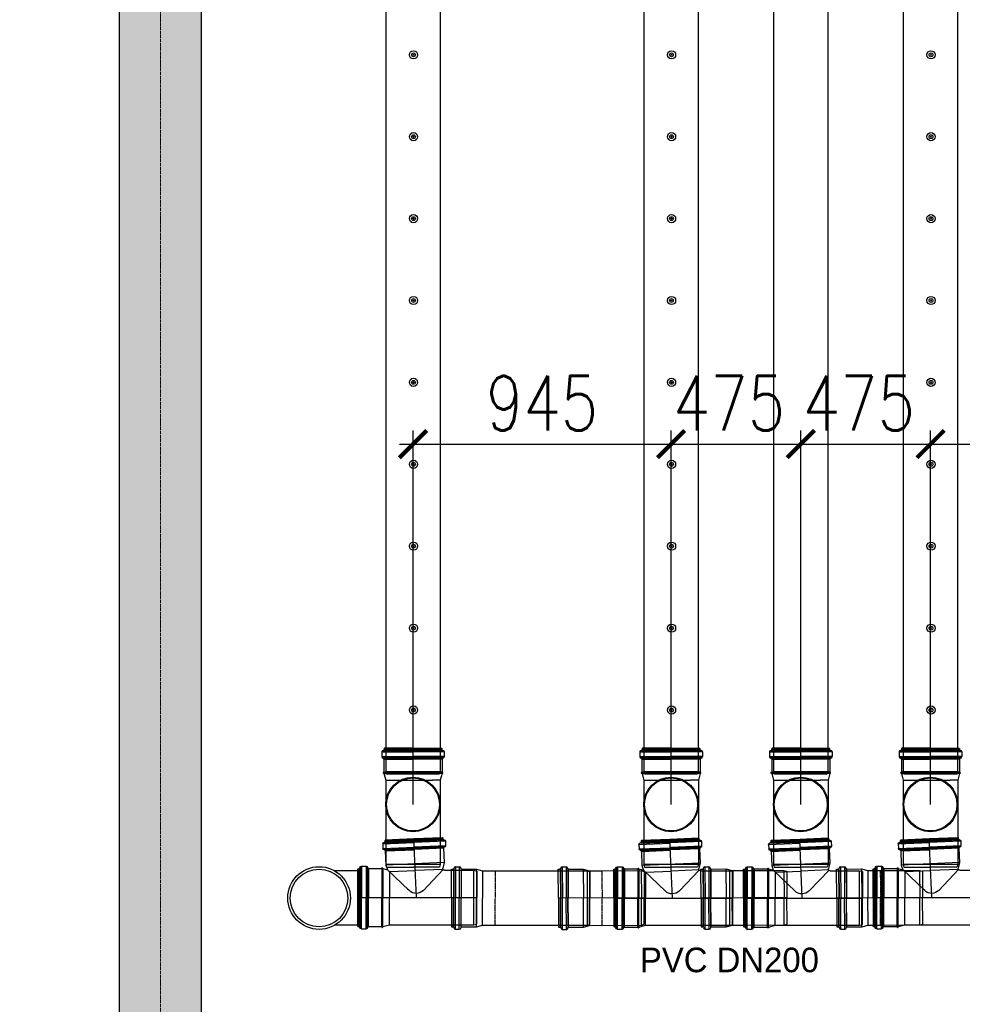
# Model space of a CAD drawing. Header units: millimetres. Extents: x -374129 to 1163271, y -112652 to 695637.
# Tile 64 of 256: x 31324 to 34776, y -45426 to -41819. Entities that reach past the tile are written whole.
import ezdxf
from ezdxf import colors
from ezdxf.entities.mleader import LeaderData, LeaderLine
from ezdxf.math import Vec2, Vec3

# ---------------------------------------------------------------- set-up
doc = ezdxf.new("R2010")
doc.units = ezdxf.units.MM
doc.header["$PDMODE"] = 4
for name, pattern in [('ACAD_ISO04W100', [30, 24, -3, 0, -3]), ('CENTER1', [0.77, 0.5, -0.1, 0.07, -0.1]), ('DASHDOT', [20, 13, -3.4, 0.2, -3.4])]:
    doc.linetypes.add(name, pattern=pattern)
for name, color, linetype in [('FK_opisy', 7, 'Continuous'), ('KRT_kreskowanie', 252, 'Continuous'), ('KRT_opisy', 146, 'Continuous'), ('KRT_sciany', 2, 'Continuous'), ('KRT_technologia', 30, 'Continuous'), ('KRT_wymiary', 4, 'Continuous')]:
    doc.layers.add(name, color=color, linetype=linetype)
doc.layers.add('IS_pomocnicza', color=6, linetype='Continuous', lineweight=30)
doc.layers.add('KRT_osie', color=55, linetype='ACAD_ISO04W100', lineweight=18)
doc.styles.add('WYMIAR', font='romans.shx', dxfattribs={"width": 0.8})
doc.dimstyles.new('KRT_1-100', dxfattribs={"dimscale": 100, "dimtxt": 2, "dimasz": 1, "dimexe": 0.5, "dimexo": 0, "dimgap": 0.5, "dimtad": 1, "dimdec": 1, "dimrnd": 0.1, "dimzin": 9, "dimdsep": 46, "dimtxsty": 'WYMIAR', "dimblk": 'ARCHTICK', "dimcen": 0.09, "dimdle": 0.5, "dimclrd": 1, "dimclre": 252, "dimclrt": 256, "dimadec": 0, "dimazin": 0, "dimtfac": 1, "dimtdec": 1, "dimtmove": 0, "dimatfit": 3, "dimfxl": 1, "dimtolj": 1, "dimtzin": 0, "dimarcsym": 0})

# ---------------------------------------------------------------- blocks, each defined once
blk = doc.blocks.new('IS_KAO_trójnik_200_góra')
at = {"layer": 'KRT_technologia', "linetype": 'Continuous', "transparency": 33554687}
for p, q in [((34869.72, 13524.58), (34868.63, 13524.29)), ((34868.63, 13524.29), (34868.63, 13514.58)), ((34897.28, 13524.58), (34869.72, 13524.58)), ((34869.72, 13504.58), (34869.72, 13524.58)), ((34900.61, 13524.58), (34897.28, 13524.58)), ((34903.02, 13525.22), (34900.61, 13524.58)), ((34900.61, 13524.58), (34900.61, 13507.41)), ((34903.02, 13525.22), (34901.38, 13524.78)), ((34903.05, 13525.07), (34903.05, 13514.58)), ((34903.07, 13525.27), (34903.12, 13525.45)), ((34903.14, 13525.32), (34903.14, 13514.58)), ((34903.29, 13525.51), (34903.19, 13525.51)), ((34903.34, 13525.32), (34903.34, 13514.58)), ((34903.41, 13525.29), (34903.36, 13525.45)), ((34903.43, 13525.08), (34903.43, 13514.58)), ((34908.29, 13525.23), (34903.48, 13525.23)), ((34908.29, 13525.23), (34908.29, 13514.58)), ((34908.54, 13525.16), (34908.54, 13514.58)), ((34908.83, 13525.74), (34908.83, 13514.58)), ((34910.88, 13526.05), (34909.2, 13526.05)), ((34909.2, 13526.05), (34909.2, 13514.58)), ((34910.88, 13526.05), (34910.88, 13514.58)), ((34911.25, 13525.74), (34911.25, 13514.58)), ((34911.43, 13525.55), (34911.43, 13525.47)), ((34911.55, 13525.07), (34911.55, 13514.58)), ((34912.15, 13525.14), (34911.79, 13525.14)), ((34911.79, 13525.14), (34911.79, 13514.58)), ((34912.15, 13525.07), (34912.15, 13514.58)), ((34912.22, 13514.58), (34912.22, 13525.07)), ((34868.63, 13504.87), (34868.63, 13514.58)), ((34903.05, 13504.09), (34903.05, 13514.58)), ((34903.14, 13503.84), (34903.14, 13514.58)), ((34903.34, 13503.84), (34903.34, 13514.58)), ((34903.43, 13504.08), (34903.43, 13514.58)), ((34908.29, 13503.92), (34908.29, 13514.58)), ((34908.54, 13504), (34908.54, 13514.58)), ((34908.83, 13503.42), (34908.83, 13514.58)), ((34909.2, 13503.11), (34909.2, 13514.58)), ((34910.88, 13503.11), (34910.88, 13514.58)), ((34911.25, 13503.42), (34911.25, 13514.58)), ((34911.55, 13504.09), (34911.55, 13514.58)), ((34911.79, 13504.01), (34911.79, 13514.58)), ((34912.15, 13504.09), (34912.15, 13514.58)), ((34912.22, 13514.58), (34912.22, 13504.09)), ((34900.61, 13504.58), (34900.61, 13507.41)), ((34869.72, 13504.58), (34868.63, 13504.87)), ((34897.28, 13504.58), (34869.72, 13504.58)), ((34900.61, 13504.58), (34897.28, 13504.58)), ((34903.02, 13503.93), (34900.61, 13504.58)), ((34903.07, 13503.88), (34903.12, 13503.7)), ((34903.29, 13503.65), (34903.19, 13503.65)), ((34903.41, 13503.87), (34903.36, 13503.7)), ((34908.29, 13503.92), (34903.48, 13503.92)), ((34910.88, 13503.11), (34909.2, 13503.11)), ((34911.43, 13503.6), (34911.43, 13503.68)), ((34912.15, 13504.01), (34911.79, 13504.01))]:
    blk.add_line(p, q, dxfattribs=at)
at = {"layer": 'KRT_technologia'}
for radius in [10, 9.7]:
    blk.add_circle((34891.65, 13514.58), radius, dxfattribs=at)
at = {"layer": 'KRT_technologia', "linetype": 'Continuous', "transparency": 33554687}
for centre, radius, start, end in [((34903, 13525.29), 0.0727, 285, 345), ((34903.19, 13525.43), 0.0727, 90, 165), ((34903.29, 13525.43), 0.0727, 15, 90), ((34903.48, 13525.31), 0.0727, 195, 270), ((34908.29, 13525.6), 0.364, 270, 354.2608), ((34909.2, 13525.51), 0.545, 90, 174.2608), ((34910.88, 13525.51), 0.545, 5, 90), ((34911.79, 13525.51), 0.364, 185, 270), ((34912.15, 13525.07), 0.0727, 0, 90), ((34903, 13503.86), 0.0727, 15, 75), ((34903.19, 13503.72), 0.0727, 195, 270), ((34903.29, 13503.72), 0.0727, 270, 345), ((34903.48, 13503.85), 0.0727, 90, 165), ((34908.29, 13503.56), 0.364, 5.7392, 90), ((34909.2, 13503.65), 0.545, 185.7392, 270), ((34910.88, 13503.65), 0.545, 270, 355), ((34911.79, 13503.65), 0.364, 90, 175), ((34912.15, 13504.09), 0.0727, 270, 0)]:
    blk.add_arc(centre, radius, start, end, dxfattribs=at)
blk = doc.blocks.new('IS_KAO_rura_z_kielichem_200')
at = {"layer": 'KRT_technologia', "linetype": 'Continuous', "transparency": 33554687}
for p, q in [((34252.2, 14721.68), (34250.8, 14721.68)), ((34250.8, 14721.68), (34250.8, 14710.24)), ((34252.2, 14721.68), (34252.2, 14710.24)), ((34203.99, 14720.24), (34202.96, 14719.93)), ((34202.96, 14719.93), (34202.96, 14710.24)), ((34242.28, 14720.24), (34203.99, 14720.24)), ((34203.99, 14700.24), (34203.99, 14720.24)), ((34242.28, 14720.24), (34237.69, 14720.24)), ((34244.52, 14720.84), (34242.28, 14720.24)), ((34242.28, 14720.24), (34242.28, 14710.24)), ((34250.06, 14720.84), (34244.52, 14720.84)), ((34244.52, 14720.84), (34244.52, 14710.24)), ((34250.06, 14720.84), (34250.06, 14710.24)), ((34250.15, 14720.93), (34250.16, 14721.1)), ((34250.16, 14721.1), (34250.16, 14710.24)), ((34252.85, 14720.93), (34252.83, 14721.1)), ((34252.83, 14721.1), (34252.83, 14710.24)), ((34253.68, 14720.84), (34252.94, 14720.84)), ((34252.94, 14720.84), (34252.94, 14710.24)), ((34253.68, 14710.24), (34253.68, 14720.84)), ((34202.96, 14700.56), (34202.96, 14710.24)), ((34242.28, 14700.24), (34242.28, 14710.24)), ((34244.52, 14699.64), (34244.52, 14710.24)), ((34250.06, 14699.64), (34250.06, 14710.24)), ((34250.16, 14699.39), (34250.16, 14710.24)), ((34250.8, 14698.81), (34250.8, 14710.24)), ((34252.2, 14698.81), (34252.2, 14710.24)), ((34252.83, 14699.39), (34252.83, 14710.24)), ((34252.94, 14699.64), (34252.94, 14710.24)), ((34253.68, 14710.24), (34253.68, 14699.64)), ((34203.99, 14700.24), (34202.96, 14700.56)), ((34242.28, 14700.24), (34203.99, 14700.24)), ((34242.28, 14700.24), (34237.69, 14700.24)), ((34244.52, 14699.64), (34242.28, 14700.24)), ((34250.06, 14699.64), (34244.52, 14699.64)), ((34250.15, 14699.56), (34250.16, 14699.39)), ((34252.2, 14698.81), (34250.8, 14698.81)), ((34252.85, 14699.56), (34252.83, 14699.39)), ((34253.68, 14699.64), (34252.94, 14699.64))]:
    blk.add_line(p, q, dxfattribs=at)
at = {"layer": 'KRT_technologia', "linetype": 'CENTER1', "transparency": 33554687}
for p in [(34237.69, 14720.3), (34237.69, 14700.19)]:
    blk.add_line(p, (34237.69, 14710.24), dxfattribs=at)
at = {"layer": 'KRT_technologia', "linetype": 'Continuous', "transparency": 33554687}
for centre, radius, start, end in [((34250.8, 14721.04), 0.636, 90, 175), ((34252.2, 14721.04), 0.636, 5, 90), ((34250.06, 14720.94), 0.0909, 270, 355), ((34252.94, 14720.94), 0.0909, 185, 270), ((34250.06, 14699.55), 0.0909, 5, 90), ((34250.8, 14699.44), 0.636, 185, 270), ((34252.2, 14699.44), 0.636, 270, 355), ((34252.94, 14699.55), 0.0909, 90, 175)]:
    blk.add_arc(centre, radius, start, end, dxfattribs=at)
blk = doc.blocks.new('IS_WNT_KAO_trójnik_200')
at = {"layer": 'KRT_technologia', "linetype": 'Continuous', "transparency": 33554687}
for p, q in [((34085.82, 14801.68), (34097.3, 14801.72)), ((34085.82, 14801.69), (34085.82, 14800)), ((34086.14, 14802.05), (34097.29, 14802.09)), ((34086.32, 14802.23), (34086.4, 14802.24)), ((34086.73, 14802.95), (34086.73, 14802.6)), ((34086.73, 14802.6), (34097.29, 14802.63)), ((34097.29, 14803.03), (34086.8, 14803.03)), ((34086.8, 14802.95), (34097.29, 14802.99)), ((34086.8, 14802.35), (34097.3, 14802.39)), ((34107.77, 14802.95), (34097.28, 14802.92)), ((34107.84, 14802.6), (34097.28, 14802.56)), ((34107.77, 14802.35), (34097.28, 14802.32)), ((34108.44, 14802.06), (34097.28, 14802.02)), ((34108.76, 14801.69), (34097.28, 14801.65)), ((34097.29, 14803.03), (34107.78, 14803.03)), ((34097.29, 14781.52), (34097.29, 14803.03)), ((34107.79, 14803.03), (34107.86, 14802.97)), ((34107.86, 14802.95), (34107.86, 14802.6)), ((34108.27, 14802.23), (34108.19, 14802.24)), ((34108.77, 14801.69), (34108.77, 14800)), ((34085.83, 14800), (34097.3, 14800.04)), ((34086.14, 14799.63), (34097.3, 14799.67)), ((34086.64, 14799.1), (34086.64, 14793.86)), ((34086.65, 14799.1), (34097.3, 14799.13)), ((34086.73, 14799.34), (34097.3, 14799.38)), ((34108.76, 14800), (34097.29, 14799.97)), ((34108.45, 14799.64), (34097.29, 14799.6)), ((34107.87, 14799.34), (34097.29, 14799.31)), ((34107.95, 14799.1), (34097.29, 14799.06)), ((34107.95, 14799.1), (34107.95, 14793.86)), ((34086.64, 14793.86), (34087.17, 14791.86)), ((34086.64, 14793.86), (34107.95, 14793.86)), ((34107.95, 14793.86), (34107.5, 14792.18)), ((34116.94, 14793.86), (34115.26, 14793.79)), ((34115.26, 14793.79), (34115.76, 14782.33)), ((34116.94, 14793.86), (34117.44, 14782.4)), ((34075.88, 14790.6), (34074.8, 14790.26)), ((34074.8, 14790.26), (34075.22, 14780.56)), ((34086.59, 14791.06), (34075.88, 14790.6)), ((34076.75, 14770.61), (34075.88, 14790.6)), ((34087.06, 14791.31), (34094.66, 14784.04)), ((34087.26, 14791.38), (34097.26, 14791.42)), ((34106.77, 14791.45), (34097.26, 14791.42)), ((34099.81, 14784.16), (34107.51, 14792.23)), ((34106.77, 14791.45), (34107.18, 14781.95)), ((34109.12, 14792.69), (34107.5, 14792.18)), ((34109.16, 14792.54), (34109.61, 14782.06)), ((34109.17, 14792.74), (34109.21, 14792.92)), ((34109.24, 14792.79), (34109.71, 14782.06)), ((34109.38, 14792.99), (34109.27, 14792.98)), ((34109.43, 14792.8), (34109.9, 14782.07)), ((34109.5, 14792.77), (34109.45, 14792.94)), ((34109.54, 14792.56), (34110, 14782.08)), ((34114.39, 14792.93), (34109.58, 14792.72)), ((34114.39, 14792.93), (34114.85, 14782.29)), ((34114.63, 14792.87), (34115.1, 14782.3)), ((34114.9, 14793.46), (34115.39, 14782.31)), ((34117.32, 14793.57), (34117.81, 14782.42)), ((34117.5, 14793.39), (34117.51, 14793.31)), ((34117.65, 14792.91), (34118.11, 14782.43)), ((34118.24, 14793.01), (34117.89, 14792.99)), ((34117.89, 14792.99), (34118.35, 14782.44)), ((34118.25, 14792.94), (34118.7, 14782.46)), ((34118.78, 14782.46), (34118.32, 14792.94)), ((34099.81, 14784.16), (34100.5, 14784.88)), ((34094.12, 14781.38), (34075.22, 14780.56)), ((34075.65, 14770.86), (34075.22, 14780.56)), ((34118.78, 14782.46), (34092.93, 14781.33)), ((34107.62, 14771.96), (34107.18, 14781.95)), ((34110.07, 14771.58), (34109.61, 14782.06)), ((34110.17, 14771.33), (34109.71, 14782.06)), ((34110.37, 14771.34), (34109.9, 14782.07)), ((34110.45, 14771.59), (34110, 14782.08)), ((34115.32, 14771.64), (34114.85, 14782.29)), ((34115.56, 14771.73), (34115.1, 14782.3)), ((34115.88, 14771.16), (34115.39, 14782.31)), ((34116.26, 14770.87), (34115.76, 14782.33)), ((34117.94, 14770.94), (34117.44, 14782.4)), ((34118.29, 14771.27), (34117.81, 14782.42)), ((34118.56, 14771.95), (34118.11, 14782.43)), ((34118.81, 14771.89), (34118.35, 14782.44)), ((34119.16, 14771.97), (34118.7, 14782.46)), ((34118.78, 14782.46), (34119.24, 14771.98)), ((34076.75, 14770.61), (34075.65, 14770.86)), ((34107.62, 14771.96), (34076.75, 14770.61)), ((34110.04, 14771.42), (34107.62, 14771.96)), ((34110.1, 14771.37), (34110.15, 14771.2)), ((34110.33, 14771.15), (34110.23, 14771.15)), ((34110.44, 14771.38), (34110.4, 14771.21)), ((34115.32, 14771.64), (34110.5, 14771.43)), ((34117.94, 14770.94), (34116.26, 14770.87)), ((34118.46, 14771.46), (34118.46, 14771.54)), ((34119.17, 14771.9), (34118.81, 14771.89))]:
    blk.add_line(p, q, dxfattribs=at)
for centre, radius, start, end in [((34086.37, 14801.69), 0.545, 95, 180), ((34086.37, 14802.6), 0.364, 275, 0), ((34086.8, 14802.95), 0.0727, 90, 180), ((34107.78, 14802.95), 0.0727, 0, 90), ((34108.22, 14802.6), 0.364, 180, 265), ((34108.22, 14801.69), 0.545, 0, 85), ((34086.37, 14800), 0.545, 180, 264.2608), ((34086.27, 14799.1), 0.364, 0, 84.2608), ((34108.31, 14799.1), 0.364, 95.7392, 180), ((34108.22, 14800), 0.545, 275.7392, 0), ((34115.28, 14793.24), 0.545, 92.5, 176.7608), ((34116.96, 14793.32), 0.545, 7.5, 92.5), ((34086.56, 14791.7), 0.636, 272.5, 15), ((34109.09, 14792.76), 0.0727, 287.5, 347.5), ((34109.28, 14792.91), 0.0727, 92.5, 167.5), ((34109.38, 14792.91), 0.0727, 17.5, 92.5), ((34109.57, 14792.79), 0.0727, 197.5, 272.5), ((34114.37, 14793.3), 0.364, 272.5, 356.7608), ((34117.87, 14793.36), 0.364, 187.5, 272.5), ((34118.25, 14792.94), 0.0727, 2.5, 92.5), ((34097.18, 14786.67), 3.64, 226.25, 316.3455), ((34110.03, 14771.35), 0.0727, 17.5, 77.5), ((34110.22, 14771.22), 0.0727, 197.5, 272.5), ((34110.33, 14771.23), 0.0727, 272.5, 347.5), ((34110.51, 14771.36), 0.0727, 92.5, 167.5), ((34115.33, 14771.28), 0.364, 8.2392, 92.5), ((34116.23, 14771.41), 0.545, 188.2392, 272.5), ((34117.92, 14771.48), 0.545, 272.5, 357.5), ((34118.83, 14771.52), 0.364, 92.5, 177.5), ((34119.16, 14771.97), 0.0727, 272.5, 2.5)]:
    blk.add_arc(centre, radius, start, end, dxfattribs=at)
blk = doc.blocks.new('IS_KAO_kielich_200')
at = {"layer": 'KRT_technologia', "linetype": 'Continuous', "transparency": 33554687}
for p, q in [((34215.99, 14693.51), (34214.95, 14693.19)), ((34214.95, 14693.19), (34214.95, 14683.51)), ((34234.97, 14693.51), (34215.99, 14693.51)), ((34215.99, 14693.51), (34215.99, 14683.51)), ((34234.97, 14693.51), (34230.38, 14693.51)), ((34237.21, 14694.11), (34234.97, 14693.51)), ((34234.97, 14693.51), (34234.97, 14683.51)), ((34242.75, 14694.11), (34237.21, 14694.11)), ((34237.21, 14694.11), (34237.21, 14683.51)), ((34242.75, 14694.11), (34242.75, 14683.51)), ((34242.84, 14694.19), (34242.86, 14694.36)), ((34242.86, 14694.36), (34242.86, 14683.51)), ((34244.89, 14694.94), (34243.49, 14694.94)), ((34243.49, 14694.94), (34243.49, 14683.51)), ((34244.89, 14694.94), (34244.89, 14683.51)), ((34245.54, 14694.19), (34245.53, 14694.36)), ((34245.53, 14694.36), (34245.53, 14683.51)), ((34246.37, 14694.11), (34245.63, 14694.11)), ((34245.63, 14694.11), (34245.63, 14683.51)), ((34246.37, 14683.51), (34246.37, 14694.11)), ((34214.95, 14673.82), (34214.95, 14683.51)), ((34215.99, 14673.51), (34215.99, 14683.51)), ((34234.97, 14673.51), (34234.97, 14683.51)), ((34237.21, 14672.91), (34237.21, 14683.51)), ((34242.75, 14672.91), (34242.75, 14683.51)), ((34242.86, 14672.65), (34242.86, 14683.51)), ((34243.49, 14672.07), (34243.49, 14683.51)), ((34244.89, 14672.07), (34244.89, 14683.51)), ((34245.53, 14672.65), (34245.53, 14683.51)), ((34245.63, 14672.91), (34245.63, 14683.51)), ((34246.37, 14683.51), (34246.37, 14672.91)), ((34215.99, 14673.51), (34214.95, 14673.82)), ((34234.97, 14673.51), (34215.99, 14673.51)), ((34234.97, 14673.51), (34230.38, 14673.51)), ((34237.21, 14672.91), (34234.97, 14673.51)), ((34242.75, 14672.91), (34237.21, 14672.91)), ((34242.84, 14672.82), (34242.86, 14672.65)), ((34244.89, 14672.07), (34243.49, 14672.07)), ((34245.54, 14672.82), (34245.53, 14672.65)), ((34246.37, 14672.91), (34245.63, 14672.91))]:
    blk.add_line(p, q, dxfattribs=at)
at = {"layer": 'KRT_technologia', "linetype": 'CENTER1', "transparency": 33554687}
for p in [(34230.38, 14693.56), (34230.38, 14673.45)]:
    blk.add_line(p, (34230.38, 14683.51), dxfattribs=at)
at = {"layer": 'KRT_technologia', "linetype": 'DASHDOT', "ltscale": 3, "transparency": 33554687}
blk.add_lwpolyline([(34214.95, 14683.51), (34246.37, 14683.51)], dxfattribs=at)
at = {"layer": 'KRT_technologia', "linetype": 'Continuous', "transparency": 33554687}
for centre, radius, start, end in [((34242.75, 14694.2), 0.0909, 270, 355), ((34243.49, 14694.31), 0.636, 90, 175), ((34244.89, 14694.31), 0.636, 5, 90), ((34245.63, 14694.2), 0.0909, 185, 270), ((34242.75, 14672.81), 0.0909, 5, 90), ((34243.49, 14672.71), 0.636, 185, 270), ((34244.89, 14672.71), 0.636, 270, 355), ((34245.63, 14672.81), 0.0909, 90, 175)]:
    blk.add_arc(centre, radius, start, end, dxfattribs=at)
blk = doc.blocks.new('_ArchTick')
at = {"color": 0, "linetype": 'ByBlock', "const_width": 0.15}
blk.add_lwpolyline([(-0.5, -0.5), (0.5, 0.5)], dxfattribs=at)
blk = doc.blocks.new('*D2289')
at = {"layer": 'Defpoints', "color": 0}
for p in [(34729.7, -11286.3), (34729.7, -11891.3), (33784.7, -12606.3)]:
    blk.add_point(p, dxfattribs=at)
at = {"layer": 'KRT_wymiary', "color": 252, "lineweight": -2}
for p, q in [((33784.7, -12606.3), (33784.7, -11236.3)), ((34729.7, -11891.3), (34729.7, -11236.3))]:
    blk.add_line(p, q, dxfattribs=at)
at = {"layer": 'KRT_wymiary', "color": 1, "lineweight": -2}
blk.add_line((33734.7, -11286.3), (34779.7, -11286.3), dxfattribs=at)
at = {"layer": 'KRT_wymiary', "color": 1, "lineweight": -2, "xscale": 100, "yscale": 100, "zscale": 100, "rotation": 180}
blk.add_blockref('_ArchTick', (33784.7, -11286.3), dxfattribs=at)
at = {"layer": 'KRT_wymiary', "color": 1, "lineweight": -2, "xscale": 100, "yscale": 100, "zscale": 100}
blk.add_blockref('_ArchTick', (34729.7, -11286.3), dxfattribs=at)
at = {"layer": 'KRT_wymiary', "insert": (34257.2, -11136.3), "char_height": 200, "attachment_point": 5, "style": 'WYMIAR'}
blk.add_mtext('\\A1;945', dxfattribs=at)
blk = doc.blocks.new('*D2290')
at = {"layer": 'Defpoints', "color": 0}
for p in [(35204.7, -11286.3), (35204.7, -12306.3), (34729.7, -12606.3)]:
    blk.add_point(p, dxfattribs=at)
at = {"layer": 'KRT_wymiary', "color": 252, "lineweight": -2}
for p, q in [((34729.7, -12606.3), (34729.7, -11236.3)), ((35204.7, -12306.3), (35204.7, -11236.3))]:
    blk.add_line(p, q, dxfattribs=at)
at = {"layer": 'KRT_wymiary', "color": 1, "lineweight": -2}
blk.add_line((34679.7, -11286.3), (35254.7, -11286.3), dxfattribs=at)
at = {"layer": 'KRT_wymiary', "color": 1, "lineweight": -2, "xscale": 100, "yscale": 100, "zscale": 100, "rotation": 180}
blk.add_blockref('_ArchTick', (34729.7, -11286.3), dxfattribs=at)
at = {"layer": 'KRT_wymiary', "color": 1, "lineweight": -2, "xscale": 100, "yscale": 100, "zscale": 100}
blk.add_blockref('_ArchTick', (35204.7, -11286.3), dxfattribs=at)
at = {"layer": 'KRT_wymiary', "insert": (34942.2, -11136.3), "char_height": 200, "attachment_point": 5, "style": 'WYMIAR'}
blk.add_mtext('\\A1;475', dxfattribs=at)
blk = doc.blocks.new('*D2291')
at = {"layer": 'Defpoints', "color": 0}
for p in [(35679.7, -11286.3), (35679.7, -12176.3), (35204.7, -12606.3)]:
    blk.add_point(p, dxfattribs=at)
at = {"layer": 'KRT_wymiary', "color": 252, "lineweight": -2}
for p, q in [((35204.7, -12606.3), (35204.7, -11236.3)), ((35679.7, -12176.3), (35679.7, -11236.3))]:
    blk.add_line(p, q, dxfattribs=at)
at = {"layer": 'KRT_wymiary', "color": 1, "lineweight": -2}
blk.add_line((35154.7, -11286.3), (35729.7, -11286.3), dxfattribs=at)
at = {"layer": 'KRT_wymiary', "color": 1, "lineweight": -2, "xscale": 100, "yscale": 100, "zscale": 100, "rotation": 180}
blk.add_blockref('_ArchTick', (35204.7, -11286.3), dxfattribs=at)
at = {"layer": 'KRT_wymiary', "color": 1, "lineweight": -2, "xscale": 100, "yscale": 100, "zscale": 100}
blk.add_blockref('_ArchTick', (35679.7, -11286.3), dxfattribs=at)
at = {"layer": 'KRT_wymiary', "insert": (35417.2, -11136.3), "char_height": 200, "attachment_point": 5, "style": 'WYMIAR'}
blk.add_mtext('\\A1;475', dxfattribs=at)
blk = doc.blocks.new('*D2292')
at = {"layer": 'Defpoints', "color": 0}
for p in [(36344.7, -11286.3), (36344.7, -12506.3), (35679.7, -12606.3)]:
    blk.add_point(p, dxfattribs=at)
at = {"layer": 'KRT_wymiary', "color": 252, "lineweight": -2}
for p, q in [((35679.7, -12606.3), (35679.7, -11236.3)), ((36344.7, -12506.3), (36344.7, -11236.3))]:
    blk.add_line(p, q, dxfattribs=at)
at = {"layer": 'KRT_wymiary', "color": 1, "lineweight": -2}
blk.add_line((35629.7, -11286.3), (36394.7, -11286.3), dxfattribs=at)
at = {"layer": 'KRT_wymiary', "color": 1, "lineweight": -2, "xscale": 100, "yscale": 100, "zscale": 100, "rotation": 180}
blk.add_blockref('_ArchTick', (35679.7, -11286.3), dxfattribs=at)
at = {"layer": 'KRT_wymiary', "color": 1, "lineweight": -2, "xscale": 100, "yscale": 100, "zscale": 100}
blk.add_blockref('_ArchTick', (36344.7, -11286.3), dxfattribs=at)
at = {"layer": 'KRT_wymiary', "insert": (36012.2, -11136.3), "char_height": 200, "attachment_point": 5, "style": 'WYMIAR'}
blk.add_mtext('\\A1;665', dxfattribs=at)
blk = doc.blocks.new('sys napowietrzania')
at = {"layer": 'KRT_technologia', "linetype": 'Continuous', "transparency": 33554687}
for p, q in [((33585.01, -12848.93, -3334.86), (33496.91, -12848.93, -3334.86)), ((33585.01, -13048.93, -3334.86), (33496.91, -13048.93, -3334.86))]:
    blk.add_line(p, q, dxfattribs=at)
at = {"layer": 'KRT_technologia', "linetype": 'Continuous', "transparency": 33554687, "elevation": -3395.12}
for points in [[(33884.98, -12485.01), (33884.98, -10582.71), (33884.98, -2349.21), (33684.98, -2349.21), (33684.98, -10582.71), (33684.98, -12485.01), (33784.98, -12485.01), (33884.98, -12485.01), (33881.81, -12495.38), (33784.98, -12495.38), (33688.14, -12495.38), (33684.98, -12485.01)], [(34829.98, -12485.01), (34829.98, -10582.71), (34829.98, -2349.21), (34629.98, -2349.21), (34629.98, -10582.71), (34629.98, -12485.01), (34729.98, -12485.01), (34829.98, -12485.01), (34826.81, -12495.38), (34729.98, -12495.38), (34633.14, -12495.38), (34629.98, -12485.01)], [(35304.98, -12485.01), (35304.98, -10582.71), (35304.98, -2349.21), (35104.98, -2349.21), (35104.98, -10582.71), (35104.98, -12485.01), (35204.98, -12485.01), (35304.98, -12485.01), (35301.81, -12495.38), (35204.98, -12495.38), (35108.14, -12495.38), (35104.98, -12485.01)], [(35779.98, -12485.01), (35779.98, -10582.71), (35779.98, -2349.21), (35579.98, -2349.21), (35579.98, -10582.71), (35579.98, -12485.01), (35679.98, -12485.01), (35779.98, -12485.01), (35776.81, -12495.38), (35679.98, -12495.38), (35583.14, -12495.38), (35579.98, -12485.01)]]:
    blk.add_lwpolyline(points, dxfattribs=at)
at = {"layer": 'KRT_technologia'}
for centre, radius in [((33786.48, -9860.34, -3395.12), 15), ((34731.48, -9860.34, -3395.12), 15), ((35681.48, -9860.34, -3395.12), 15), ((33786.48, -9860.34, -3395.12), 7), ((33786.48, -9860.34, -3395.12), 1.5), ((34731.48, -9860.34, -3395.12), 7), ((34731.48, -9860.34, -3395.12), 1.5), ((35681.48, -9860.34, -3395.12), 7), ((35681.48, -9860.34, -3395.12), 1.5), ((33786.48, -10160.34, -3395.12), 15), ((33786.48, -10160.34, -3395.12), 7), ((33786.48, -10160.34, -3395.12), 1.5), ((34731.48, -10160.34, -3395.12), 15), ((34731.48, -10160.34, -3395.12), 7), ((34731.48, -10160.34, -3395.12), 1.5), ((35681.48, -10160.34, -3395.12), 15), ((35681.48, -10160.34, -3395.12), 7), ((35681.48, -10160.34, -3395.12), 1.5), ((33786.48, -10460.34, -3395.12), 15), ((33786.48, -10460.34, -3395.12), 7), ((34731.48, -10460.34, -3395.12), 15), ((34731.48, -10460.34, -3395.12), 7), ((35681.48, -10460.34, -3395.12), 15), ((35681.48, -10460.34, -3395.12), 7), ((33786.48, -10460.34, -3395.12), 1.5), ((34731.48, -10460.34, -3395.12), 1.5), ((35681.48, -10460.34, -3395.12), 1.5), ((33786.48, -10760.34, -3395.12), 15), ((34731.48, -10760.34, -3395.12), 15), ((35681.48, -10760.34, -3395.12), 15), ((33786.48, -10760.34, -3395.12), 7), ((33786.48, -10760.34, -3395.12), 1.5), ((34731.48, -10760.34, -3395.12), 7), ((34731.48, -10760.34, -3395.12), 1.5), ((35681.48, -10760.34, -3395.12), 7), ((35681.48, -10760.34, -3395.12), 1.5), ((33786.48, -11060.34, -3395.12), 15), ((33786.48, -11060.34, -3395.12), 7), ((33786.48, -11060.34, -3395.12), 1.5), ((34731.48, -11060.34, -3395.12), 15), ((34731.48, -11060.34, -3395.12), 7), ((34731.48, -11060.34, -3395.12), 1.5), ((35681.48, -11060.34, -3395.12), 15), ((35681.48, -11060.34, -3395.12), 7), ((35681.48, -11060.34, -3395.12), 1.5), ((33786.48, -11360.34, -3395.12), 15), ((33786.48, -11360.34, -3395.12), 7), ((33786.48, -11360.34, -3395.12), 1.5), ((34731.48, -11360.34, -3395.12), 15), ((34731.48, -11360.34, -3395.12), 7), ((34731.48, -11360.34, -3395.12), 1.5), ((35681.48, -11360.34, -3395.12), 15), ((35681.48, -11360.34, -3395.12), 7), ((35681.48, -11360.34, -3395.12), 1.5), ((33786.48, -11660.34, -3395.12), 15), ((34731.48, -11660.34, -3395.12), 15), ((35681.48, -11660.34, -3395.12), 15), ((33786.48, -11660.34, -3395.12), 7), ((33786.48, -11660.34, -3395.12), 1.5), ((34731.48, -11660.34, -3395.12), 7), ((34731.48, -11660.34, -3395.12), 1.5), ((35681.48, -11660.34, -3395.12), 7), ((35681.48, -11660.34, -3395.12), 1.5), ((33786.48, -11960.34, -3395.12), 15), ((33786.48, -11960.34, -3395.12), 7), ((33786.48, -11960.34, -3395.12), 1.5), ((34731.48, -11960.34, -3395.12), 15), ((34731.48, -11960.34, -3395.12), 7), ((34731.48, -11960.34, -3395.12), 1.5), ((35681.48, -11960.34, -3395.12), 15), ((35681.48, -11960.34, -3395.12), 7), ((35681.48, -11960.34, -3395.12), 1.5), ((33786.48, -12260.34, -3395.12), 15), ((33786.48, -12260.34, -3395.12), 7), ((33786.48, -12260.34, -3395.12), 1.5), ((34731.48, -12260.34, -3395.12), 15), ((34731.48, -12260.34, -3395.12), 7), ((34731.48, -12260.34, -3395.12), 1.5), ((35681.48, -12260.34, -3395.12), 15), ((35681.48, -12260.34, -3395.12), 7), ((35681.48, -12260.34, -3395.12), 1.5)]:
    blk.add_circle(centre, radius, dxfattribs=at)
at = {"layer": 'KRT_technologia', "linetype": 'Continuous', "transparency": 33554687}
for radius in [114.73, 105.42]:
    blk.add_circle((33440.67, -12948.93, -3334.86), radius, dxfattribs=at)
at = {"layer": 'IS_pomocnicza', "xscale": 10, "yscale": 10, "zscale": 10, "rotation": 90}
for p in [(168930.44, -361522.81, -3334.86), (169875.44, -361522.81, -3334.86), (170350.44, -361522.81, -3334.86), (170825.44, -361522.81, -3334.86)]:
    blk.add_blockref('IS_KAO_trójnik_200_góra', p, dxfattribs=at)
at = {"layer": 'KRT_technologia', "yscale": 10, "zscale": 10}
for name, p, xscale, rotation in [('IS_WNT_KAO_trójnik_200', (380893.36, -145748.69, -3070), -10, 2.5000000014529), ('IS_WNT_KAO_trójnik_200', (381831.06, -145750.42, -3334.86), -10, 2.5000000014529), ('IS_WNT_KAO_trójnik_200', (382306.06, -145750.42, -3334.86), -10, 2.5000000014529), ('IS_WNT_KAO_trójnik_200', (382780.75, -145748.67, -3070), -10, 2.5000000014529), ('IS_KAO_rura_z_kielichem_200', (376462.2, 134153.51, -3334.86), 10, 180)]:
    blk.add_blockref(name, p, dxfattribs=dict(at, xscale=xscale, rotation=rotation))
at = {"layer": 'KRT_technologia', "linetype": 'Continuous', "ltscale": 3, "xscale": 10, "yscale": 10, "zscale": 10}
for p, rotation in [((376091.47, 135482.51, -3334.86), 180.2674769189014), ((376614.06, 135483.19, -3334.86), 180.2674769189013), ((377110.93, 135483.26, -3334.86), 180.2674769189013)]:
    blk.add_blockref('IS_KAO_kielich_200', p, dxfattribs=dict(at, rotation=rotation))
at = {"layer": 'KRT_opisy', "insert": (34943.33, -13176.34, -3334.86), "char_height": 90, "attachment_point": 5}
blk.add_mtext('PVC DN200', dxfattribs=at)
at = {"layer": 'KRT_wymiary'}
for base, p1, p2, picture, middle in [((34729.67, -11286.27, -3728.23), (33784.67, -12606.27, -3334.86), (34729.67, -11891.27, -3334.86), '*D2289', (34257.17, -11136.27, -3728.23)), ((36344.67, -11286.27, -3728.23), (35679.67, -12606.27, -3334.86), (36344.67, -12506.27, -3334.86), '*D2292', (36012.17, -11136.27, -3728.23))]:
    dim = blk.add_linear_dim(base=base, p1=p1, p2=p2, dimstyle='KRT_1-100', dxfattribs=at)
    dim.commit()
    dim.dimension.update_dxf_attribs({"geometry": picture, "text_midpoint": middle})
for base, p1, p2, picture, middle in [((35204.67, -11286.27, -3728.23), (34729.67, -12606.27, -3334.86), (35204.67, -12306.27, -3334.86), '*D2290', (34942.17, -11286.27, -3728.23)), ((35679.67, -11286.27, -3728.23), (35204.67, -12606.27, -3334.86), (35679.67, -12176.27, -3334.86), '*D2291', (35417.17, -11286.27, -3728.23))]:
    dim = blk.add_linear_dim(base=base, p1=p1, p2=p2, dimstyle='KRT_1-100', dxfattribs=at)
    dim.commit()
    dim.dimension.update_dxf_attribs({"geometry": picture, "text_midpoint": middle, "dimtype": 128})

msp = doc.modelspace()

# ---------------------------------------------------------------- hatches: boundary and pattern name
at = {"layer": 'KRT_kreskowanie'}
h = msp.add_hatch(dxfattribs=at)
h.set_pattern_fill('ANSI33', color=256, scale=20, style=0)
h.set_pattern_definition([(45, (-1e-05, 3009.36), (-89.80256, 89.80256), []), (45, (89.8, 3009.36), (-89.80256, 89.80256), [63.5, -31.75])])
h.paths.add_polyline_path([(38290, -33690.64), (19090, -33690.64), (19090, -46990.64), (19390, -46990.64), (19390, -33990.64), (25390, -33990.64), (25390, -46990.64), (25690, -46990.64), (25690, -33990.64), (31690, -33990.64), (31690, -46990.64), (31990, -46990.64), (31990, -33990.64), (37990, -33990.64), (37990, -46990.64), (38290, -46990.64)])
h.paths.add_polyline_path([(51230, -33990.64), (57230, -33990.64), (57230, -46990.64), (57530, -46990.64), (57530, -33690.64), (38330, -33690.64), (38330, -46990.64), (38630, -46990.64), (38630, -33990.64), (44630, -33990.64), (44630, -46990.64), (44930, -46990.64), (44930, -33990.64), (50930, -33990.64), (50930, -46990.64), (51230, -46990.64)])
h.paths.add_polyline_path([(70470, -33690.64), (57570, -33690.64), (57570, -46990.64), (57870, -46990.64), (57870, -33990.64), (63870, -33990.64), (63870, -46990.64), (64170, -46990.64), (64170, -33990.64), (70170, -33990.64), (70170, -46990.64), (70470, -46990.64)])

# ---------------------------------------------------------------- linework, layer by layer
at = {"layer": 'KRT_osie', "ltscale": 0.5}
msp.add_line((31840, -27801.99), (31840, -48285.63), dxfattribs=at)
at = {"layer": 'KRT_sciany'}
for p, q in [((31690, -46990.64), (31690, -33990.64)), ((31990, -46990.64), (31990, -33990.64))]:
    msp.add_line(p, q, dxfattribs=at)

# ---------------------------------------------------------------- block references
msp.add_blockref('sys napowietrzania', (-1019.98, -32087.66, 3070))

# ---------------------------------------------------------------- leaders
at = {"layer": 'FK_opisy', "color": 1}
ml = msp.add_multileader_mtext('Standard', dxfattribs=at)
ml.set_content('\\C54;WYPEŁNIENIE Z DESEK DREWNIANYCH GR.10cm. USZCZELNIONYCH OD WNĘTRZA FOLIĄ BUDOWLANĄ GR.0.5mm', style='WYMIAR')
ml.set_leader_properties()
ml.build(insert=Vec2(0, 0))
ml.multileader.update_dxf_attribs({"text_left_attachment_type": 6, "text_right_attachment_type": 6, "dogleg_length": 0.36, "arrow_head_size": 200, "scale": 100})
ctx = ml.context
ctx.base_point, ctx.scale, ctx.char_height, ctx.arrow_head_size, ctx.landing_gap_size, ctx.plane_origin = Vec3(-6581.15, -44729.21), 100, 200, 200, 9, Vec3(-43361.71, -127601.34)
ctx.left_attachment, ctx.right_attachment = 6, 6
notes = []
notes.append((ctx, [(0, (1, 1, 0), (-6617.15, -44729.21), (1, 0), 36, [(0, [(-7456.67, -46780.64)], 0, [])])]))
ctx.mtext.insert, ctx.mtext.width, ctx.mtext.defined_height, ctx.mtext.line_spacing_style, ctx.mtext.flow_direction = Vec3(-6572.15, -44489.21), 3640.4709, 1400.46, 2, 5
for ctx, leaders in notes:
    for number, flags, end, landing, length, lines in leaders:
        leader = LeaderData()
        leader.index, (leader.has_last_leader_line, leader.has_dogleg_vector, leader.attachment_direction) = number, flags
        leader.last_leader_point, leader.dogleg_vector, leader.dogleg_length = Vec3(end), Vec3(landing), length
        for number, points, colour, breaks in lines:
            line = LeaderLine()
            line.index, line.vertices, line.color, line.breaks = number, Vec3.list(points), colors.encode_raw_color(colour), breaks
            leader.lines.append(line)
        ctx.leaders.append(leader)

doc.saveas('drawing.dxf')
